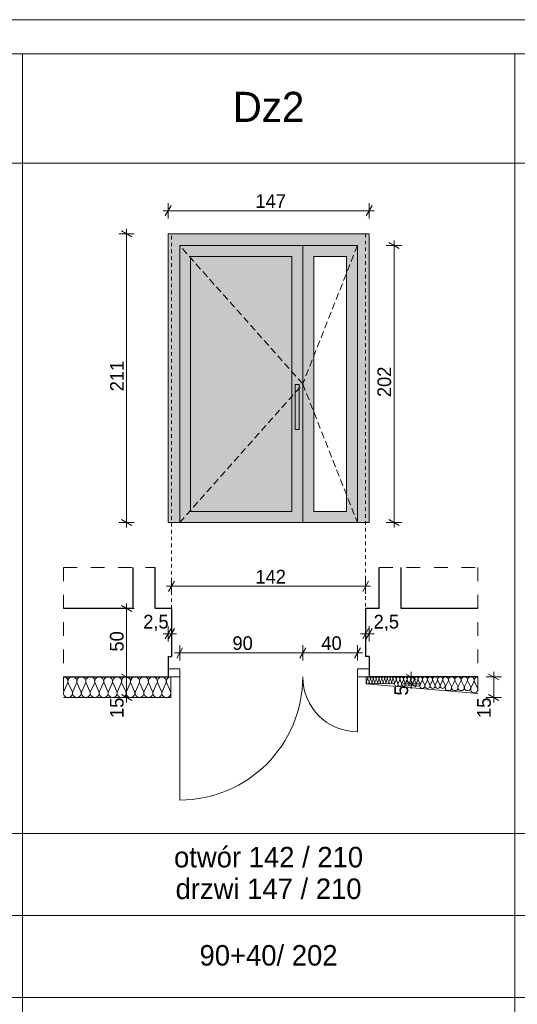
# Model space of a CAD drawing. Extents: x -11111 to 81789, y 5521 to 20371.
# Tile 9 of 13: x 67119 to 70758, y 13171 to 20371. Entities that reach past the tile are written whole.
import ezdxf

# ---------------------------------------------------------------- set-up
doc = ezdxf.new("R2010")
doc.units = 0
doc.header["$MEASUREMENT"] = 0
for name, pattern in [('Hidden Line', [50, 25, -25]), ('Krawędzie ukryte', [75, 50, -25]), ('Przerywana', [200, 100, -100])]:
    doc.linetypes.add(name, pattern=pattern)
for name, color, linetype, lineweight, true_color in [('arch izolacje_Nr_Pióra__3', 7, 'Continuous', 18, 0xff6600), ('Arch ocieplenie_Nr_Pióra__22', 7, 'Continuous', 9, 0x7f7f7f), ('Arch okna_Nr_Pióra__82', 7, 'Continuous', 20, 0xaaaaaa), ('Arch okna_Nr_Pióra__84', 7, 'Continuous', 15, 0x41c341)]:
    doc.layers.add(name, color=color, linetype=linetype, lineweight=lineweight, true_color=true_color)
doc.layers.add('Arch ocieplenie', color=7, linetype='Continuous')
doc.layers.add('Arch wymiary', color=7, linetype='Continuous')
for name, color, linetype, lineweight in [('Arch okna_Nr_Pióra__5', 7, 'Continuous', 13), ('Arch opisy okien_Nr_Pióra__1', 7, 'Continuous', 25), ('Arch opisy_Nr_Pióra__21', 7, 'Continuous', 13), ('ARCH TABELA_Nr_Pióra__21', 7, 'Continuous', 13), ('Arch wymiary_Nr_Pióra__5', 7, 'Continuous', 13), ('INWENT. DRZWI_Nr_Pióra__21', 7, 'Continuous', 13), ('INWENT.ŚCIANY_Nr_Pióra__1', 7, 'Continuous', 25), ('INWENT.ŚCIANY_Nr_Pióra__21', 7, 'Continuous', 13), ('INWENT.ŚCIANY_Nr_Pióra__5', 7, 'Continuous', 13)]:
    doc.layers.add(name, color=color, linetype=linetype, lineweight=lineweight)
doc.styles.add('GENERATED_STYLE_1', font='txt')
doc.styles.add('GENERATED_STYLE_2', font='txt')
doc.styles.add('GENERATED_STYLE_3', font='txt')
doc.dimstyles.new('GENERATED_STYLE__1', dxfattribs={"dimtxt": 100, "dimasz": 57, "dimexe": 0.18, "dimexo": 0, "dimgap": 0.09, "dimtad": 1, "dimtih": 1, "dimtoh": 1, "dimdec": 0, "dimlfac": 0.1, "dimzin": 0, "dimdsep": 46, "dimtxsty": 'GENERATED_STYLE_1', "dimblk": 'ARROWHEAD_2', "dimblk1": 'ARROWHEAD_2', "dimblk2": 'ARROWHEAD_2', "dimcen": 0.09, "dimclrd": 7, "dimclre": 7, "dimclrt": 7, "dimadec": 0, "dimazin": 0, "dimtfac": 1, "dimtdec": 4, "dimtmove": 0, "dimatfit": 3, "dimfxl": 0, "dimtolj": 1, "dimtzin": 0, "dimarcsym": 0})
doc.dimstyles.new('GENERATED_STYLE__2', dxfattribs={"dimtxt": 100, "dimasz": 57, "dimexe": 0.18, "dimexo": 0, "dimgap": 0.09, "dimtad": 1, "dimdec": 0, "dimlfac": 0.1, "dimzin": 0, "dimdsep": 46, "dimtxsty": 'GENERATED_STYLE_1', "dimblk": 'ARROWHEAD_2', "dimblk1": 'ARROWHEAD_2', "dimblk2": 'ARROWHEAD_2', "dimcen": 0.09, "dimclrd": 7, "dimclre": 7, "dimclrt": 7, "dimadec": 0, "dimazin": 0, "dimtfac": 1, "dimtdec": 4, "dimtmove": 0, "dimatfit": 3, "dimfxl": 0, "dimtolj": 1, "dimtzin": 0, "dimarcsym": 0})
doc.dimstyles.new('GENERATED_STYLE__3', dxfattribs={"dimtxt": 100, "dimasz": 57, "dimexe": 0.18, "dimexo": 0, "dimgap": 0.09, "dimtad": 1, "dimtih": 1, "dimtoh": 1, "dimdec": 0, "dimlfac": 0.1, "dimzin": 0, "dimdsep": 46, "dimtxsty": 'GENERATED_STYLE_1', "dimblk": 'ARROWHEAD_2', "dimblk1": 'ARROWHEAD_2', "dimblk2": 'ARROWHEAD_2', "dimcen": 0.09, "dimclrd": 7, "dimclre": 7, "dimclrt": 7, "dimadec": 0, "dimazin": 0, "dimtfac": 1, "dimtdec": 4, "dimtmove": 2, "dimatfit": 3, "dimfxl": 0, "dimtolj": 1, "dimtzin": 0, "dimarcsym": 0})

# ---------------------------------------------------------------- blocks, each defined once
blk = doc.blocks.new('Izolacja cieplna 14_11', base_point=(67439.1, 15564.3))
at = {"layer": 'Arch ocieplenie_Nr_Pióra__22', "linetype": 'Continuous'}
for p, q in [((67441.8, 15459), (67469, 15519.6)), ((67474.5, 15519.6), (67501.8, 15459)), ((67507.3, 15459), (67534.5, 15519.6)), ((67540, 15519.6), (67567.2, 15459)), ((67572.7, 15459), (67599.9, 15519.6)), ((67605.4, 15519.6), (67632.6, 15459)), ((67638.1, 15459), (67665.3, 15519.6)), ((67670.8, 15519.6), (67698, 15459)), ((67703.5, 15459), (67730.7, 15519.6)), ((67736.2, 15519.6), (67763.4, 15459)), ((67768.9, 15459), (67796.1, 15519.6)), ((67801.6, 15519.6), (67828.8, 15459)), ((67834.3, 15459), (67861.5, 15519.6)), ((67867, 15519.6), (67894.3, 15459)), ((67899.8, 15459), (67927, 15519.6)), ((67932.5, 15519.6), (67959.7, 15459)), ((67965.2, 15459), (67992.4, 15519.6)), ((67997.9, 15519.6), (68025.1, 15459)), ((68030.6, 15459), (68057.8, 15519.6)), ((68063.3, 15519.6), (68090.5, 15459)), ((68096, 15459), (68123.2, 15519.6)), ((68128.7, 15519.6), (68155.9, 15459)), ((68161.4, 15459), (68188.6, 15519.6)), ((68194.1, 15519.6), (68221.3, 15459))]:
    blk.add_line(p, q, dxfattribs=at)
for centre, start_param, end_param in [((67439.1, 15532.4), 5.870392, 7.853982), ((67504.5, 15532.4), 5.870392, 9.837571), ((67569.9, 15532.4), 5.870392, 9.837571), ((67635.3, 15532.4), 5.870392, 9.837571), ((67700.8, 15532.4), 5.870392, 9.837571), ((67766.2, 15532.4), 5.870392, 9.837571), ((67831.6, 15532.4), 5.870392, 9.837571), ((67897, 15532.4), 5.870392, 9.837571), ((67962.4, 15532.4), 5.870392, 9.837571), ((68027.8, 15532.4), 5.870392, 9.837571), ((68093.3, 15532.4), 5.870392, 9.837571), ((68158.7, 15532.4), 5.870392, 9.837571), ((68224.1, 15532.4), 1.570796, 3.554385), ((67471.8, 15446.2), 2.728799, 6.695979), ((67537.2, 15446.2), 2.728799, 6.695979), ((67602.6, 15446.2), 2.728799, 6.695979), ((67668, 15446.2), 2.728799, 6.695979), ((67733.5, 15446.2), 2.728799, 6.695979), ((67798.9, 15446.2), 2.728799, 6.695979), ((67864.3, 15446.2), 2.728799, 6.695979), ((67929.7, 15446.2), 2.728799, 6.695979), ((67995.1, 15446.2), 2.728799, 6.695979), ((68060.5, 15446.2), 2.728799, 6.695979), ((68126, 15446.2), 2.728799, 6.695979), ((68191.4, 15446.2), 2.728799, 6.695979)]:
    blk.add_ellipse(centre, major_axis=(32.7, 0), ratio=0.975339, start_param=start_param, end_param=end_param, dxfattribs=at)
blk = doc.blocks.new('Izolacja cieplna 14_16', base_point=(70469.1, 15564.3))
at = {"layer": 'Arch ocieplenie_Nr_Pióra__22', "linetype": 'Continuous'}
for p, q in [((70441.1, 15529.6), (70419.6, 15482.4)), ((70466.9, 15482.4), (70445.4, 15529.6))]:
    blk.add_line(p, q, dxfattribs=at)
for centre, start_param, end_param in [((70417.4, 15539.5), 2.7288, 4.712389), ((70469.1, 15539.5), 4.712389, 6.695979), ((70443.3, 15472.5), 5.870392, 9.837571)]:
    blk.add_ellipse(centre, major_axis=(-25.8, 0), ratio=0.9605, start_param=start_param, end_param=end_param, dxfattribs=at)
blk = doc.blocks.new('Izolacja cieplna 14_17', base_point=(70417.4, 15564.3))
at = {"layer": 'Arch ocieplenie_Nr_Pióra__22', "linetype": 'Continuous'}
for p, q in [((70252.9, 15534.5), (70233.5, 15494.1)), ((70276.1, 15494.1), (70256.8, 15534.5)), ((70299.3, 15534.5), (70280, 15494.1)), ((70322.6, 15494.1), (70303.2, 15534.5)), ((70345.8, 15534.5), (70326.5, 15494.1)), ((70369, 15494.1), (70349.7, 15534.5)), ((70392.2, 15534.5), (70372.9, 15494.1)), ((70415.5, 15494.1), (70396.1, 15534.5))]:
    blk.add_line(p, q, dxfattribs=at)
for centre, start_param, end_param in [((70231.6, 15543.1), 2.7288, 4.712389), ((70278, 15543.1), 2.7288, 6.695979), ((70324.5, 15543.1), 2.7288, 6.695979), ((70371, 15543.1), 2.7288, 6.695979), ((70417.4, 15543.1), 4.712389, 6.695979), ((70254.8, 15485.6), 5.870392, 9.837571), ((70301.3, 15485.6), 5.870392, 9.837571), ((70347.7, 15485.6), 5.870392, 9.837571), ((70394.2, 15485.6), 5.870392, 9.837571)]:
    blk.add_ellipse(centre, major_axis=(-23.2, 0), ratio=0.915593, start_param=start_param, end_param=end_param, dxfattribs=at)
blk = doc.blocks.new('Izolacja cieplna 14_18', base_point=(70231.6, 15564.3))
at = {"layer": 'Arch ocieplenie_Nr_Pióra__22', "linetype": 'Continuous'}
for p, q in [((70062.8, 15539.5), (70047.3, 15505.8)), ((70081.4, 15505.8), (70065.9, 15539.5)), ((70099.9, 15539.5), (70084.5, 15505.8)), ((70118.5, 15505.8), (70103.1, 15539.5)), ((70137.1, 15539.5), (70121.7, 15505.8)), ((70155.7, 15505.8), (70140.2, 15539.5)), ((70174.3, 15539.5), (70158.8, 15505.8)), ((70192.9, 15505.8), (70177.4, 15539.5)), ((70211.4, 15539.5), (70196, 15505.8)), ((70230, 15505.8), (70214.6, 15539.5))]:
    blk.add_line(p, q, dxfattribs=at)
for centre, start_param, end_param in [((70045.8, 15546.6), 2.7288, 4.712389), ((70082.9, 15546.6), 2.7288, 6.695979), ((70120.1, 15546.6), 2.7288, 6.695979), ((70157.3, 15546.6), 2.7288, 6.695979), ((70194.4, 15546.6), 2.7288, 6.695979), ((70231.6, 15546.6), 4.712389, 6.695979), ((70064.3, 15498.7), 5.870392, 9.837571), ((70101.5, 15498.7), 5.870392, 9.837571), ((70138.7, 15498.7), 5.870392, 9.837571), ((70175.8, 15498.7), 5.870392, 9.837571), ((70213, 15498.7), 5.870392, 9.837571)]:
    blk.add_ellipse(centre, major_axis=(-18.6, 0), ratio=0.953756, start_param=start_param, end_param=end_param, dxfattribs=at)
blk = doc.blocks.new('Izolacja cieplna 14_19', base_point=(70045.8, 15564.3))
at = {"layer": 'Arch ocieplenie_Nr_Pióra__22', "linetype": 'Continuous'}
for p, q in [((69872.1, 15544.5), (69861, 15517.5)), ((69885.4, 15517.5), (69874.3, 15544.5)), ((69898.6, 15544.5), (69887.6, 15517.5)), ((69911.9, 15517.5), (69900.9, 15544.5)), ((69925.2, 15544.5), (69914.1, 15517.5)), ((69938.5, 15517.5), (69927.4, 15544.5)), ((69951.7, 15544.5), (69940.7, 15517.5)), ((69965, 15517.5), (69954, 15544.5)), ((69978.3, 15544.5), (69967.2, 15517.5)), ((69991.5, 15517.5), (69980.5, 15544.5)), ((70004.8, 15544.5), (69993.8, 15517.5)), ((70018.1, 15517.5), (70007.1, 15544.5)), ((70031.4, 15544.5), (70020.3, 15517.5)), ((70044.6, 15517.5), (70033.6, 15544.5))]:
    blk.add_line(p, q, dxfattribs=at)
for centre, start_param, end_param in [((69859.9, 15550.1), 1.158004, 3.141593), ((69886.5, 15550.1), 1.158004, 5.125183), ((69913, 15550.1), 1.158004, 5.125183), ((69939.6, 15550.1), 1.158004, 5.125183), ((69966.1, 15550.1), 1.158004, 5.125183), ((69992.7, 15550.1), 1.158004, 5.125183), ((70019.2, 15550.1), 1.158004, 5.125183), ((70045.8, 15550.1), 3.141593, 5.125182), ((69873.2, 15511.8), 4.299595, 8.266775), ((69899.7, 15511.8), 4.299595, 8.266775), ((69926.3, 15511.8), 4.299595, 8.266775), ((69952.8, 15511.8), 4.299595, 8.266775), ((69979.4, 15511.8), 4.299595, 8.266775), ((70005.9, 15511.8), 4.299595, 8.266775), ((70032.5, 15511.8), 4.299595, 8.266775)]:
    blk.add_ellipse(centre, major_axis=(0, -14.2), ratio=0.936131, start_param=start_param, end_param=end_param, dxfattribs=at)
blk = doc.blocks.new('Izolacja cieplna 14_20', base_point=(69859.9, 15564.3))
at = {"layer": 'Arch ocieplenie_Nr_Pióra__22', "linetype": 'Continuous'}
for p, q in [((69663.5, 15549.4), (69655, 15529.2)), ((69673.8, 15529.2), (69665.2, 15549.4)), ((69684.1, 15549.4), (69675.5, 15529.2)), ((69694.4, 15529.2), (69685.8, 15549.4)), ((69704.7, 15549.4), (69696.1, 15529.2)), ((69715, 15529.2), (69706.4, 15549.4)), ((69725.3, 15549.4), (69716.7, 15529.2)), ((69735.6, 15529.2), (69727, 15549.4)), ((69745.9, 15549.4), (69737.3, 15529.2)), ((69756.1, 15529.2), (69747.6, 15549.4)), ((69766.4, 15549.4), (69757.9, 15529.2)), ((69776.7, 15529.2), (69768.2, 15549.4)), ((69787, 15549.4), (69778.5, 15529.2)), ((69797.3, 15529.2), (69788.7, 15549.4)), ((69807.6, 15549.4), (69799, 15529.2)), ((69817.9, 15529.2), (69809.3, 15549.4)), ((69828.2, 15549.4), (69819.6, 15529.2)), ((69838.5, 15529.2), (69829.9, 15549.4)), ((69848.8, 15549.4), (69840.2, 15529.2)), ((69859.1, 15529.2), (69850.5, 15549.4))]:
    blk.add_line(p, q, dxfattribs=at)
for centre, start_param, end_param in [((69654.1, 15553.7), 1.158004, 3.141593), ((69674.7, 15553.7), 1.158004, 5.125183), ((69695.3, 15553.7), 1.158004, 5.125183), ((69715.8, 15553.7), 1.158004, 5.125183), ((69736.4, 15553.7), 1.158004, 5.125183), ((69757, 15553.7), 1.158004, 5.125183), ((69777.6, 15553.7), 1.158004, 5.125183), ((69798.2, 15553.7), 1.158004, 5.125183), ((69818.8, 15553.7), 1.158004, 5.125183), ((69839.3, 15553.7), 1.158004, 5.125183), ((69859.9, 15553.7), 3.141593, 5.125182), ((69664.4, 15525), 4.299595, 8.266775), ((69685, 15525), 4.299595, 8.266775), ((69705.5, 15525), 4.299595, 8.266775), ((69726.1, 15525), 4.299595, 8.266775), ((69746.7, 15525), 4.299595, 8.266775), ((69767.3, 15525), 4.299595, 8.266775), ((69787.9, 15525), 4.299595, 8.266775), ((69808.5, 15525), 4.299595, 8.266775), ((69829, 15525), 4.299595, 8.266775), ((69849.6, 15525), 4.299595, 8.266775)]:
    blk.add_ellipse(centre, major_axis=(0, -10.6), ratio=0.967728, start_param=start_param, end_param=end_param, dxfattribs=at)
blk = doc.blocks.new('*D118')
at = {"layer": 'Arch wymiary_Nr_Pióra__5', "linetype": 'Continuous'}
for p, q in [((68225.7, 19011.4), (68182.4, 18936.4)), ((68204.1, 18917.7), (68204.1, 19030.2)), ((69652.4, 18936.4), (69695.7, 19011.4)), ((69674.1, 18917.7), (69674.1, 19030.2)), ((68167.4, 18973.9), (68204.1, 18973.9)), ((68204.1, 18973.9), (69674.1, 18973.9)), ((69674.1, 18973.9), (69710.8, 18973.9))]:
    blk.add_line(p, q, dxfattribs=at)
at = {"layer": 'Arch wymiary_Nr_Pióra__5', "insert": (68843.1, 18993.9), "char_height": 100, "attachment_point": 7, "style": 'GENERATED_STYLE_1'}
blk.add_mtext('{147}', dxfattribs=at)
blk = doc.blocks.new('ARROWHEAD_2')
at = {"color": 0, "linetype": 'Continuous', "lineweight": 0}
for p, q in [((0, 0), (-1, 0)), ((-0.38, -0.66), (0.38, 0.66))]:
    blk.add_line(p, q, dxfattribs=at)
blk = doc.blocks.new('*D119')
at = {"layer": 'Arch wymiary_Nr_Pióra__5', "linetype": 'Continuous'}
for p, q in [((68229.1, 16171.6), (68229.1, 16284.1)), ((69649.1, 16171.6), (69649.1, 16284.1)), ((68192.4, 16227.8), (68229.1, 16227.8)), ((68250.7, 16265.3), (68207.4, 16190.3)), ((68229.1, 16227.8), (69649.1, 16227.8)), ((69627.4, 16190.3), (69670.7, 16265.3)), ((69649.1, 16227.8), (69685.8, 16227.8))]:
    blk.add_line(p, q, dxfattribs=at)
at = {"layer": 'Arch wymiary_Nr_Pióra__5', "insert": (68843.1, 16247.8), "char_height": 100, "attachment_point": 7, "style": 'GENERATED_STYLE_1'}
blk.add_mtext('{142}', dxfattribs=at)
blk = doc.blocks.new('*D120')
at = {"layer": 'Arch wymiary_Nr_Pióra__5', "linetype": 'Continuous'}
for p, q in [((68310.7, 15778.1), (68267.4, 15703.1)), ((68289.1, 15684.4), (68289.1, 15796.9)), ((69210.7, 15778.1), (69167.4, 15703.1)), ((69189.1, 15684.4), (69189.1, 15796.9)), ((68252.4, 15740.6), (68289.1, 15740.6)), ((68289.1, 15740.6), (69189.1, 15740.6))]:
    blk.add_line(p, q, dxfattribs=at)
at = {"layer": 'Arch wymiary_Nr_Pióra__5', "char_height": 100, "attachment_point": 7, "style": 'GENERATED_STYLE_1'}
for s, insert in [('{90}', (68675.1, 15760.6)), ('{40}', (69325.1, 15760.6))]:
    blk.add_mtext(s, dxfattribs=dict(at, insert=insert))
blk = doc.blocks.new('*D121')
at = {"layer": 'Arch wymiary_Nr_Pióra__5', "linetype": 'Continuous'}
for p, q in [((69210.7, 15778.1), (69167.4, 15703.1)), ((69189.1, 15684.4), (69189.1, 15796.9)), ((69567.4, 15703.1), (69610.7, 15778.1)), ((69589.1, 15684.4), (69589.1, 15796.9)), ((69189.1, 15740.6), (69589.1, 15740.6)), ((69589.1, 15740.6), (69625.8, 15740.6))]:
    blk.add_line(p, q, dxfattribs=at)
at = {"layer": 'Arch wymiary_Nr_Pióra__5', "char_height": 100, "attachment_point": 7, "style": 'GENERATED_STYLE_1'}
for s, insert in [('{90}', (68675.1, 15760.6)), ('{40}', (69325.1, 15760.6))]:
    blk.add_mtext(s, dxfattribs=dict(at, insert=insert))
blk = doc.blocks.new('*D122')
at = {"layer": 'Arch wymiary_Nr_Pióra__5', "linetype": 'Continuous'}
for p, q in [((68182.4, 15842.8), (68225.7, 15917.8)), ((68204.1, 15824), (68204.1, 15936.5)), ((68250.7, 15917.8), (68207.4, 15842.8)), ((68229.1, 15824), (68229.1, 15936.5)), ((68167.4, 15880.3), (68204.1, 15880.3)), ((68204.1, 15880.3), (68229.1, 15880.3)), ((68229.1, 15880.3), (68265.8, 15880.3))]:
    blk.add_line(p, q, dxfattribs=at)
at = {"layer": 'Arch wymiary_Nr_Pióra__5', "insert": (68022.4, 15900.3), "char_height": 100, "attachment_point": 7, "style": 'GENERATED_STYLE_1'}
blk.add_mtext('{2,5}', dxfattribs=at)
blk = doc.blocks.new('*D123')
at = {"layer": 'Arch wymiary_Nr_Pióra__5', "linetype": 'Continuous'}
for p, q in [((69627.4, 15842.8), (69670.7, 15917.8)), ((69649.1, 15824), (69649.1, 15936.5)), ((69695.7, 15917.8), (69652.4, 15842.8)), ((69674.1, 15824), (69674.1, 15936.5)), ((69612.4, 15880.3), (69649.1, 15880.3)), ((69649.1, 15880.3), (69674.1, 15880.3)), ((69674.1, 15880.3), (69710.8, 15880.3))]:
    blk.add_line(p, q, dxfattribs=at)
at = {"layer": 'Arch wymiary_Nr_Pióra__5', "insert": (69707.4, 15900.3), "char_height": 100, "attachment_point": 7, "style": 'GENERATED_STYLE_1'}
blk.add_mtext('{2,5}', dxfattribs=at)
blk = doc.blocks.new('*D124')
at = {"layer": 'Arch wymiary_Nr_Pióra__5', "linetype": 'Continuous'}
for p, q in [((67956.7, 15564.3), (67844.2, 15564.3)), ((67863, 15586), (67938, 15542.7)), ((67900.5, 15414.3), (67900.5, 15564.3)), ((67956.7, 15414.3), (67844.2, 15414.3)), ((67863, 15436), (67938, 15392.7)), ((67900.5, 15377.7), (67900.5, 15414.3))]:
    blk.add_line(p, q, dxfattribs=at)
at = {"layer": 'Arch wymiary_Nr_Pióra__5', "char_height": 100, "attachment_point": 7, "rotation": 90, "style": 'GENERATED_STYLE_1'}
for s, insert in [('{50}', (67880.5, 15750.3)), ('{15}', (67880.5, 15264.7))]:
    blk.add_mtext(s, dxfattribs=dict(at, insert=insert))
blk = doc.blocks.new('*D125')
at = {"layer": 'Arch wymiary_Nr_Pióra__5', "linetype": 'Continuous'}
for p, q in [((67956.7, 16064.3), (67844.2, 16064.3)), ((67938, 16042.7), (67863, 16086)), ((67900.5, 16064.3), (67900.5, 16101)), ((67900.5, 15564.3), (67900.5, 16064.3)), ((67956.7, 15564.3), (67844.2, 15564.3)), ((67863, 15586), (67938, 15542.7))]:
    blk.add_line(p, q, dxfattribs=at)
at = {"layer": 'Arch wymiary_Nr_Pióra__5', "char_height": 100, "attachment_point": 7, "rotation": 90, "style": 'GENERATED_STYLE_1'}
for s, insert in [('{50}', (67880.5, 15750.3)), ('{15}', (67880.5, 15264.7))]:
    blk.add_mtext(s, dxfattribs=dict(at, insert=insert))
blk = doc.blocks.new('*D126')
at = {"layer": 'Arch wymiary_Nr_Pióra__5', "linetype": 'Continuous'}
for p, q in [((70037.2, 15564.3), (69924.7, 15564.3)), ((70018.5, 15542.7), (69943.5, 15586)), ((69981, 15564.3), (69981, 15601)), ((69981, 15514.3), (69981, 15564.3)), ((70037.2, 15514.3), (69924.7, 15514.3)), ((69943.5, 15536), (70018.5, 15492.7)), ((69981, 15477.6), (69981, 15514.3))]:
    blk.add_line(p, q, dxfattribs=at)
at = {"layer": 'Arch wymiary_Nr_Pióra__5', "insert": (69961, 15428.6), "char_height": 100, "attachment_point": 7, "rotation": 90, "style": 'GENERATED_STYLE_1'}
blk.add_mtext('{5}', dxfattribs=at)
blk = doc.blocks.new('*D127')
at = {"layer": 'Arch wymiary_Nr_Pióra__5', "linetype": 'Continuous'}
for p, q in [((70642.4, 15564.3), (70529.9, 15564.3)), ((70623.6, 15542.7), (70548.6, 15586)), ((70586.1, 15564.3), (70586.1, 15601)), ((70586.1, 15414.3), (70586.1, 15564.3)), ((70642.4, 15414.3), (70529.9, 15414.3)), ((70548.6, 15436), (70623.6, 15392.7)), ((70586.1, 15377.7), (70586.1, 15414.3))]:
    blk.add_line(p, q, dxfattribs=at)
at = {"layer": 'Arch wymiary_Nr_Pióra__5', "insert": (70566.1, 15264.7), "char_height": 100, "attachment_point": 7, "rotation": 90, "style": 'GENERATED_STYLE_1'}
blk.add_mtext('{15}', dxfattribs=at)
blk = doc.blocks.new('*D128')
at = {"layer": 'Arch wymiary_Nr_Pióra__5', "linetype": 'Continuous'}
for p, q in [((67956.7, 18804.3), (67844.2, 18804.3)), ((67938, 18782.7), (67863, 18826)), ((67900.5, 18804.3), (67900.5, 18841)), ((67900.5, 16694.3), (67900.5, 18804.3)), ((67863, 16716), (67938, 16672.7)), ((67956.7, 16694.3), (67844.2, 16694.3)), ((67900.5, 16657.7), (67900.5, 16694.3))]:
    blk.add_line(p, q, dxfattribs=at)
at = {"layer": 'Arch wymiary_Nr_Pióra__5', "insert": (67880.5, 17653.3), "char_height": 100, "attachment_point": 7, "rotation": 90, "style": 'GENERATED_STYLE_1'}
blk.add_mtext('{211}', dxfattribs=at)
blk = doc.blocks.new('*D129')
at = {"layer": 'Arch wymiary_Nr_Pióra__5', "linetype": 'Continuous'}
for p, q in [((69912.9, 18719.3), (69800.4, 18719.3)), ((69894.2, 18697.7), (69819.2, 18741)), ((69856.7, 18719.3), (69856.7, 18756)), ((69856.7, 16694.3), (69856.7, 18719.3)), ((69819.2, 16716), (69894.2, 16672.7)), ((69912.9, 16694.3), (69800.4, 16694.3)), ((69856.7, 16657.7), (69856.7, 16694.3))]:
    blk.add_line(p, q, dxfattribs=at)
at = {"layer": 'Arch wymiary_Nr_Pióra__5', "insert": (69836.7, 17610.8), "char_height": 100, "attachment_point": 7, "rotation": 90, "style": 'GENERATED_STYLE_1'}
blk.add_mtext('{202}', dxfattribs=at)

msp = doc.modelspace()

# ---------------------------------------------------------------- hatches: boundary and pattern name
at = {"layer": 'Arch okna_Nr_Pióra__82', "linetype": 'Continuous'}
h = msp.add_hatch(color=256, dxfattribs=at)
h.paths.add_polyline_path([(68204.1, 16694.3), (69674.1, 16694.3), (69674.1, 18804.3), (68204.1, 18804.3)], flags=0)
h.paths.add_polyline_path([(68369.1, 16774.3), (69109.1, 16774.3), (69109.1, 18639.3), (68369.1, 18639.3)], flags=0)
h.paths.add_polyline_path([(69269.1, 18639.3), (69509.1, 18639.3), (69509.1, 16774.3), (69269.1, 16774.3)], flags=0)
at = {"layer": 'Arch okna_Nr_Pióra__84', "linetype": 'Continuous', "lineweight": 0, "true_color": 0x206120}
msp.add_hatch(color=99, dxfattribs=at).paths.add_polyline_path([(68369.1, 16774.3), (69109.1, 16774.3), (69109.1, 18639.3), (68369.1, 18639.3)], flags=0)

# ---------------------------------------------------------------- linework, layer by layer
at = {"layer": 'arch izolacje_Nr_Pióra__3', "linetype": 'Continuous'}
for p, q in [((68224.1, 15414.3), (68224.1, 15564.3)), ((69654.1, 15514.3), (69654.1, 15564.3)), ((70469.1, 15442.5), (69654.1, 15514.3)), ((67439.1, 15414.3), (68224.1, 15414.3))]:
    msp.add_line(p, q, dxfattribs=at)
at = {"layer": 'Arch okna_Nr_Pióra__5', "linetype": 'Krawędzie ukryte'}
for p, q in [((69189.1, 17706.8), (68289.1, 18719.3)), ((69589.1, 18719.3), (69189.1, 17706.8)), ((68289.1, 16694.3), (69189.1, 17706.8)), ((69189.1, 17706.8), (69589.1, 16694.3))]:
    msp.add_line(p, q, dxfattribs=at)
at = {"layer": 'Arch opisy_Nr_Pióra__21', "linetype": 'Continuous'}
for p, q in [((62389.1, 20120.6), (81539.1, 20120.6)), ((67139.1, 20120.6), (67139.1, 6781.3)), ((70739.1, 20120.6), (70739.1, 6781.3)), ((62389.1, 19320.6), (81539.1, 19320.6)), ((62389.1, 14420.6), (81539.1, 14420.6)), ((62389.1, 13820.6), (81539.1, 13820.6)), ((62389.1, 13220.6), (81539.1, 13220.6))]:
    msp.add_line(p, q, dxfattribs=at)
at = {"layer": 'ARCH TABELA_Nr_Pióra__21', "linetype": 'Continuous'}
msp.add_line((60889.1, 20370.6), (81789.1, 20370.6), dxfattribs=at)
at = {"layer": 'INWENT. DRZWI_Nr_Pióra__21', "linetype": 'Continuous'}
for p, q in [((69589.1, 18719.3), (68289.1, 18719.3)), ((68289.1, 18719.3), (68289.1, 16694.3)), ((69189.1, 18719.3), (69189.1, 16694.3)), ((69589.1, 18719.3), (69589.1, 16694.3)), ((68369.1, 18639.3), (68369.1, 16774.3)), ((69109.1, 18639.3), (68369.1, 18639.3)), ((69109.1, 18639.3), (69109.1, 16774.3)), ((69509.1, 18639.3), (69269.1, 18639.3)), ((69269.1, 18639.3), (69269.1, 16774.3)), ((69509.1, 18639.3), (69509.1, 16774.3)), ((69164.1, 17704.3), (69134.1, 17704.3)), ((69134.1, 17374.3), (69134.1, 17704.3)), ((69164.1, 17374.3), (69164.1, 17704.3)), ((69134.1, 17374.3), (69164.1, 17374.3)), ((68369.1, 16774.3), (69109.1, 16774.3)), ((69269.1, 16774.3), (69509.1, 16774.3)), ((68204.1, 15564.3), (68204.1, 15624.3)), ((68204.1, 15624.3), (68289.1, 15624.3)), ((68289.1, 15624.3), (68289.1, 15564.3)), ((69589.1, 15564.3), (69589.1, 15624.3)), ((69589.1, 15624.3), (69674.1, 15624.3)), ((69674.1, 15624.3), (69674.1, 15564.3)), ((68289.1, 15564.3), (68204.1, 15564.3)), ((68289.1, 15564.3), (68289.1, 14664.3)), ((69674.1, 15564.3), (69589.1, 15564.3)), ((69589.1, 15164.3), (69589.1, 15564.3))]:
    msp.add_line(p, q, dxfattribs=at)
for centre, radius, start, end in [((68289.1, 15564.3), 900, 270, 0), ((69589.1, 15564.3), 400, 180, 270)]:
    msp.add_arc(centre, radius, start, end, dxfattribs=at)
at = {"layer": 'INWENT.ŚCIANY_Nr_Pióra__1', "linetype": 'Continuous'}
for p, q in [((67949.1, 16064.3), (67949.1, 16364.3)), ((68109.1, 16064.3), (68109.1, 16364.3)), ((69749.1, 16064.3), (69749.1, 16364.3)), ((69909.1, 16064.3), (69909.1, 16364.3)), ((67949.1, 16064.3), (67439.1, 16064.3)), ((68229.1, 16064.3), (68109.1, 16064.3)), ((68229.1, 16064.3), (68229.1, 15714.3)), ((69749.1, 16064.3), (69649.1, 16064.3)), ((69649.1, 16064.3), (69649.1, 15714.3)), ((70469.1, 16064.3), (69909.1, 16064.3)), ((68204.1, 15714.3), (68204.1, 15564.3)), ((68204.1, 15714.3), (68229.1, 15714.3)), ((69674.1, 15714.3), (69649.1, 15714.3)), ((69674.1, 15714.3), (69674.1, 15564.3)), ((67439.1, 15564.3), (68204.1, 15564.3)), ((70469.1, 15564.3), (69674.1, 15564.3))]:
    msp.add_line(p, q, dxfattribs=at)
at = {"layer": 'INWENT.ŚCIANY_Nr_Pióra__21', "linetype": 'Przerywana'}
for p, q in [((67439.1, 16364.3), (67439.1, 15414.3)), ((67439.1, 16364.3), (68109.1, 16364.3)), ((69749.1, 16364.3), (70469.1, 16364.3)), ((70469.1, 16364.3), (70469.1, 15414.3))]:
    msp.add_line(p, q, dxfattribs=at)
at = {"layer": 'INWENT.ŚCIANY_Nr_Pióra__5', "linetype": 'Continuous'}
for p, q in [((68204.1, 18804.3), (69674.1, 18804.3)), ((68204.1, 16694.3), (68204.1, 18804.3)), ((69674.1, 16694.3), (69674.1, 18804.3)), ((68204.1, 16694.3), (69674.1, 16694.3))]:
    msp.add_line(p, q, dxfattribs=at)
at = {"layer": 'INWENT.ŚCIANY_Nr_Pióra__5', "linetype": 'Hidden Line'}
for p, q in [((68229.1, 16064.3), (68229.1, 18804.3)), ((68229.1, 18804.3), (69649.1, 18804.3)), ((69649.1, 18804.3), (69649.1, 16064.3))]:
    msp.add_line(p, q, dxfattribs=at)

# ---------------------------------------------------------------- block references
at = {"layer": 'Arch ocieplenie', "color": 104, "linetype": 'Continuous', "lineweight": 13, "true_color": 0x029e21}
for name, p in [('Izolacja cieplna 14_11', (67439.1, 15564.3)), ('Izolacja cieplna 14_20', (69859.9, 15564.3)), ('Izolacja cieplna 14_19', (70045.8, 15564.3)), ('Izolacja cieplna 14_18', (70231.6, 15564.3)), ('Izolacja cieplna 14_17', (70417.4, 15564.3)), ('Izolacja cieplna 14_16', (70469.1, 15564.3))]:
    msp.add_blockref(name, p, dxfattribs=at)

# ---------------------------------------------------------------- texts
at = {"layer": 'Arch opisy okien_Nr_Pióra__1', "linetype": 'Continuous', "attachment_point": 2}
for s, insert, char_height, style in [('{Dz2}', (68939.1, 19843.2), 220, 'GENERATED_STYLE_3'), ('{90+40/ 202}', (68939.1, 13604.2), 150, 'GENERATED_STYLE_2')]:
    msp.add_mtext(s, dxfattribs=dict(at, insert=insert, char_height=char_height, style=style))
at = {"layer": 'Arch opisy okien_Nr_Pióra__1', "linetype": 'Continuous', "insert": (68939.1, 14322.1), "char_height": 150, "width": 2370.8, "attachment_point": 2, "line_spacing_factor": 0.9248, "style": 'GENERATED_STYLE_2'}
msp.add_mtext('{otwór 142 / 210\\Pdrzwi 147 / 210}', dxfattribs=at)

# ---------------------------------------------------------------- dimensions: what is measured, and where the dimension line sits
at = {"layer": 'Arch wymiary', "linetype": 'Continuous'}
for base, p1, p2, picture, middle in [((68204.1, 18973.9), (68204.1, 18804.3), (69674.1, 18804.3), '*D118', (68956.9, 19043.9)), ((68229.1, 16227.8), (68229.1, 16518.3), (69649.1, 16522.7), '*D119', (68956.9, 16297.8)), ((68289.1, 15740.6), (68289.1, 15624.3), (69189.1, 15564.3), '*D120', (68751, 15810.6)), ((68289.1, 15740.6), (69189.1, 15564.3), (69589.1, 15624.3), '*D121', (69401, 15810.6))]:
    dim = msp.add_linear_dim(base=base, p1=p1, p2=p2, dimstyle='GENERATED_STYLE__1', dxfattribs=at)
    dim.commit()
    dim.dimension.update_dxf_attribs({"geometry": picture, "text_midpoint": middle})
for base, p1, p2, picture, middle in [((67900.5, 16694.3), (68204.1, 16694.3), (68204.1, 18804.3), '*D128', (67830.5, 17762.1)), ((69856.6887325, 16694.3258888), (69589.0894856, 16694.3258888), (69589.0894856, 18719.3258888), '*D129', (69786.6887325, 17724.6543903)), ((67900.5, 15414.3), (67439.1, 15564.3), (67439.1, 16064.3), '*D125', (67830.5, 15826.2)), ((67900.5, 15414.3), (67439.1, 15414.3), (67439.1, 15564.3), '*D124', (67830.5, 15340.5)), ((70586.1, 15414.3), (68224.1, 15414.3), (68224.1, 15564.3), '*D127', (70516.1, 15340.5)), ((69981, 15514.3), (69654.1, 15514.3), (69654.1, 15564.3), '*D126', (69911, 15466.6))]:
    dim = msp.add_linear_dim(base=base, p1=p1, p2=p2, angle=90, dimstyle='GENERATED_STYLE__2', dxfattribs=at)
    dim.commit()
    dim.dimension.update_dxf_attribs({"geometry": picture, "text_midpoint": middle})
for base, p1, p2, dimstyle, picture, middle in [((68204.1, 15880.3), (68204.1, 15714.3), (68229.1, 15714.3), 'GENERATED_STYLE__1', '*D122', (68117.5, 15950.3)), ((69649.1, 15880.3), (69649.1, 15714.3), (69674.1, 15714.3), 'GENERATED_STYLE__3', '*D123', (69802.5, 15950.3))]:
    dim = msp.add_linear_dim(base=base, p1=p1, p2=p2, text='2,5', dimstyle=dimstyle, dxfattribs=at)
    dim.commit()
    dim.dimension.update_dxf_attribs({"geometry": picture, "text_midpoint": middle})

doc.saveas('drawing.dxf')
